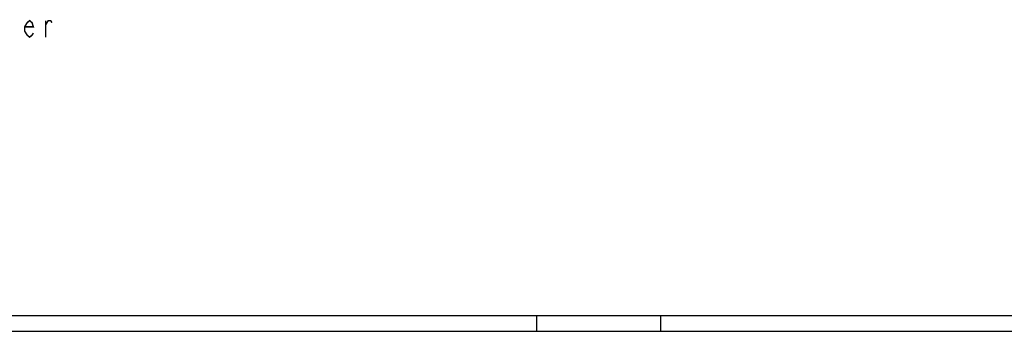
# Model space of a CAD drawing. Header units: millimetres. Extents: x 0 to 420, y 0 to 297.
# Tile 5 of 13: x 216 to 316, y 81 to 112. Entities that reach past the tile are written whole.
import ezdxf

# ---------------------------------------------------------------- set-up
doc = ezdxf.new("R2010")
doc.units = ezdxf.units.MM
doc.header["$LTSCALE"] = 23.1
doc.layers.get('0').update_dxf_attribs({"linetype": 'CONTINUOUS'})
doc.layers.add('02___PRT_ALL_AXES', color=7, linetype='CONTINUOUS')

msp = doc.modelspace()

# ---------------------------------------------------------------- linework, layer by layer
at = {"color": 2, "linetype": 'CONTINUOUS', "const_width": 0.15}
for points in [[(217.581, 110.798), (217.456, 110.59), (217.206, 110.381), (216.956, 110.59), (216.706, 111.006), (216.706, 111.423), (216.956, 111.84), (217.206, 112.048), (217.456, 111.84), (217.581, 111.423), (216.706, 111.423)], [(218.831, 110.381), (218.831, 112.048)], [(218.831, 111.631), (219.081, 112.048), (219.331, 112.048), (219.456, 111.84)]]:
    msp.add_lwpolyline(points, dxfattribs=at)
at = {"layer": '02___PRT_ALL_AXES', "color": 7, "linetype": 'CONTINUOUS'}
for p, q in [((77.635, 82.305), (357.635, 82.305)), ((268.385, 80.705), (268.385, 82.305)), ((280.885, 80.705), (280.885, 82.305)), ((77.635, 80.705), (357.635, 80.705))]:
    msp.add_line(p, q, dxfattribs=at)

doc.saveas('drawing.dxf')
